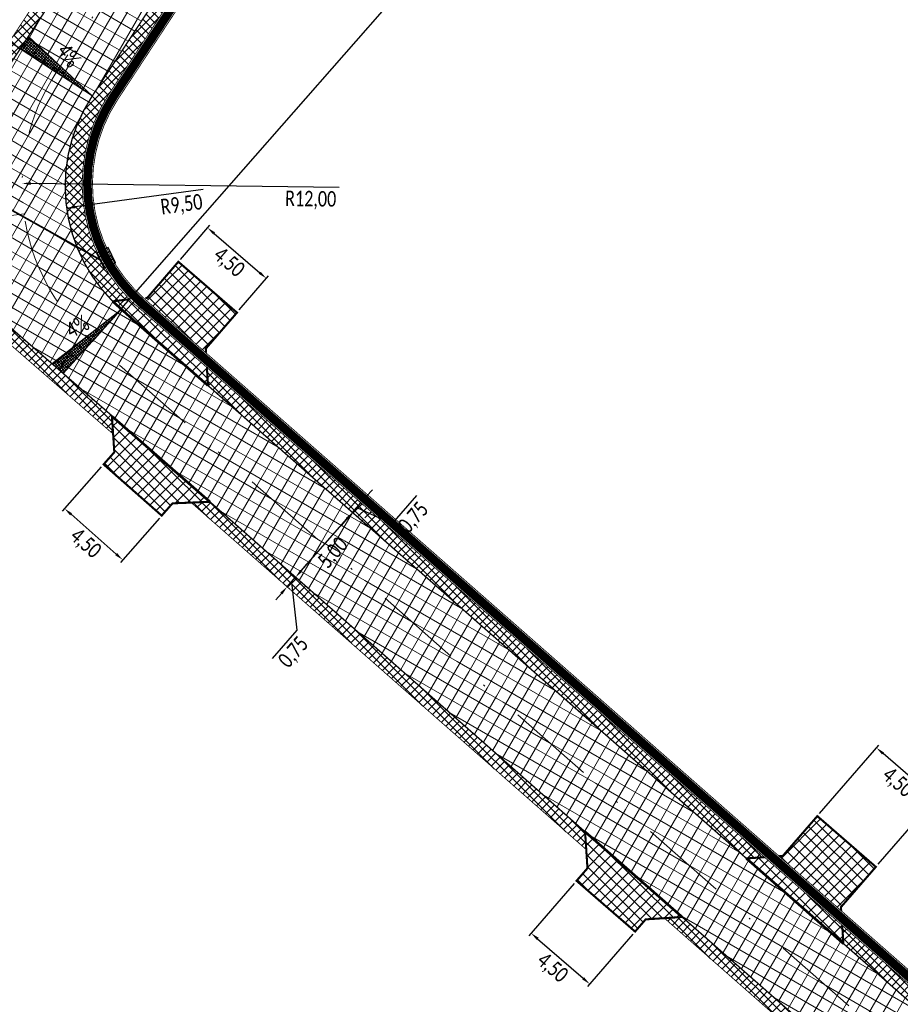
# Model space of a CAD drawing. Header units: metres. Extents: x 7443078 to 7443619, y 5636807 to 5637202.
# Tile 3 of 21: x 7443329 to 7443380, y 5636896 to 5636953. Entities that reach past the tile are written whole.
import ezdxf

# ---------------------------------------------------------------- set-up
doc = ezdxf.new("R2010")
doc.units = ezdxf.units.M
for name, pattern in [('1_OTKJ', [2, 1.5, -0.5]), ('1_OTWM', [1, 0.5, -0.5]), ('CENTER2', [1.125, 0.75, -0.125, 0.125, -0.125]), ('DASHED2', [0.375, 0.25, -0.125]), ('GUZ', [1, 0.5, -0.5]), ('Os drogi', [25.4, 12.7, -6.35, 0, -6.35])]:
    doc.linetypes.add(name, pattern=pattern)
doc.layers.get('Defpoints').update_dxf_attribs({"true_color": 0x999999})
for name, color, linetype in [('_kan_deszcz', 32, 'Continuous'), ('H_zjazdy', 21, 'Continuous'), ('K_kraweżnika_najazdowy', 7, 'Continuous'), ('K_krawędź pobocza', 7, 'Continuous'), ('K_pkt charakter', 7, 'Continuous'), ('K_pobocze', 32, 'Continuous'), ('K_Przepust', 162, 'Continuous'), ('K_rama zjazdu', 7, 'Continuous'), ('K_spadki poprzeczne', 175, 'Continuous'), ('K_wymiar', 7, 'Continuous'), ('KRAWEDZ_JEZDNI', 2, 'Continuous')]:
    doc.layers.add(name, color=color, linetype=linetype)
doc.layers.add('H_jezdnia', color=7, linetype='Continuous', true_color=0xd4d4d4)
doc.layers.add('K_usuń', color=1, linetype='Continuous', lineweight=70)
doc.layers.add('wpusty_proj', color=107, linetype='GUZ', lineweight=30)
doc.layers.add('KRAWĘŻNIK', color=7, linetype='Continuous', lineweight=50, true_color=0x999999)
doc.styles.add('MAT', font='simplex.shx', dxfattribs={"width": 0.6})
doc.styles.add('sytuacja 500 opisy', font='calibri.ttf', dxfattribs={"width": 0.75, "height": 0.9})
doc.dimstyles.new('wymiarowanie sytuacja 500', dxfattribs={"dimtxt": 0.9, "dimasz": 0.5, "dimexe": 0.2, "dimexo": 0.2, "dimgap": 0.2, "dimtad": 4, "dimlfac": -1, "dimzin": 1, "dimtxsty": 'sytuacja 500 opisy', "dimcen": 0.5, "dimadec": 4, "dimazin": 1, "dimtfac": 1, "dimtmove": 1, "dimatfit": 3, "dimfxl": 0.2, "dimlwd": -1, "dimlwe": -1, "dimarcsym": 0})
pattern_1 = [(59.99999999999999, (0, 0), (-0.6049187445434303, 0.34925), []), (150, (0, 0), (-0.34925, -0.6049187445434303), [])]
pattern_2 = [(45.09999999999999, (0, 0), (-0.2473876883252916, 0.2465256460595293), []), (135.1, (0, 0), (-0.2465256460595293, -0.2473876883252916), [])]
pattern_3 = [(45.23201079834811, (0, 0), (-0.3381204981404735, 0.3353931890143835), []), (135.2320107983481, (0, 0), (-0.3353931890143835, -0.3381204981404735), [])]
pattern_4 = [(45.23201079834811, (0.7824314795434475, -0.6678871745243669), (-0.3381204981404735, 0.3353931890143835), []), (135.2320107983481, (0.7824314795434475, -0.6678871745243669), (-0.3353931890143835, -0.3381204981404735), [])]

# ---------------------------------------------------------------- blocks, each defined once
blk = doc.blocks.new('A$C741C1613')
at = {"layer": 'wpusty_proj', "linetype": 'Continuous'}
for p, q in [((5.653128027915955e-07, 0.2160873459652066), (0.2881192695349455, 1.380985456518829)), ((0.1440599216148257, 0.7985364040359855), (1.017733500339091, 0.5824473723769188)), ((0.2160895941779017, 1.089760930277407), (1.089763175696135, 0.8736719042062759)), ((0.2881192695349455, 1.380985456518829), (1.161792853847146, 1.164896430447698)), ((0.8736741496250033, -1.680105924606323e-06), (1.161792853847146, 1.164896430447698)), ((5.653128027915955e-07, 0.2160873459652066), (0.8736741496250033, -1.680105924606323e-06)), ((0.07203024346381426, 0.507311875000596), (0.9457038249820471, 0.2912228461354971))]:
    blk.add_line(p, q, dxfattribs=at)
blk = doc.blocks.new('A$C564E6846')
at = {"layer": 'KRAWEDZ_JEZDNI', "rotation": 11.48226898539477}
blk.add_blockref('A$C741C1613', (0.0430131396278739, -0.1739158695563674), dxfattribs=at)
blk = doc.blocks.new('*D922')
at = {"layer": 'Defpoints', "color": 0, "lineweight": 13, "transparency": 16777216}
for p in [(7443329.390925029, 5636943.5327598), (7443341.389931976, 5636943.378382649)]:
    blk.add_point(p, dxfattribs=at)
at = {"layer": 'K_wymiar', "color": 0, "transparency": 16777216}
blk.add_line((7443347.796120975, 5636943.295961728), (7443329.890883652, 5636943.526327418), dxfattribs=at)
at = {"layer": 'K_wymiar', "color": 0, "lineweight": 13, "transparency": 16777216}
blk.add_solid([(7443329.891955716, 5636943.609653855), (7443329.889811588, 5636943.443000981), (7443329.390925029, 5636943.5327598)], dxfattribs=at)
at = {"layer": 'K_wymiar', "color": 0, "lineweight": 13, "transparency": 16777216, "insert": (7443346.150352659, 5636942.562188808), "char_height": 0.9, "attachment_point": 5, "rotation": 359.26288306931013, "style": 'sytuacja 500 opisy'}
blk.add_mtext('R12,00', dxfattribs=at)
blk = doc.blocks.new('*D923')
at = {"layer": 'Defpoints', "color": 0, "lineweight": 13, "transparency": 16777216}
for p in [(7443341.389931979, 5636943.378382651), (7443331.976658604, 5636942.097646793)]:
    blk.add_point(p, dxfattribs=at)
at = {"layer": 'K_wymiar', "color": 0, "transparency": 16777216}
blk.add_line((7443339.909601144, 5636943.176974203), (7443332.472094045, 5636942.165053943), dxfattribs=at)
at = {"layer": 'K_wymiar', "color": 0, "lineweight": 13, "transparency": 16777216}
blk.add_solid([(7443332.46085952, 5636942.247626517), (7443332.48332857, 5636942.08248137), (7443331.976658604, 5636942.097646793)], dxfattribs=at)
at = {"layer": 'K_wymiar', "color": 0, "lineweight": 13, "transparency": 16777216, "insert": (7443338.657135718, 5636942.244728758), "char_height": 0.9, "attachment_point": 5, "rotation": 7.74788195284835, "style": 'sytuacja 500 opisy'}
blk.add_mtext('R9,50', dxfattribs=at)
blk = doc.blocks.new('*D945')
at = {"layer": 'Defpoints', "color": 0, "lineweight": 13, "transparency": 16777216}
for p in [(7443338.453047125, 5636938.973022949), (7443343.570446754, 5636938.019238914), (7443341.86281378, 5636936.036444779)]:
    blk.add_point(p, dxfattribs=at)
at = {"layer": 'K_wymiar', "color": 0, "transparency": 16777216}
for p, q in [((7443338.583561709, 5636939.124568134), (7443340.291194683, 5636941.107362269)), ((7443340.53954306, 5636940.629530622), (7443343.191583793, 5636938.345525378)), ((7443341.993328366, 5636936.187989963), (7443343.70096134, 5636938.170784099))]:
    blk.add_line(p, q, dxfattribs=at)
at = {"layer": 'K_wymiar', "color": 0, "lineweight": 13, "transparency": 16777216}
for points in [[(7443340.593924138, 5636940.69267445), (7443340.485161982, 5636940.566386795), (7443340.160680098, 5636940.955817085)], [(7443343.245964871, 5636938.408669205), (7443343.137202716, 5636938.282381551), (7443343.570446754, 5636938.019238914)]]:
    blk.add_solid(points, dxfattribs=at)
at = {"layer": 'K_wymiar', "color": 0, "lineweight": 13, "transparency": 16777216, "insert": (7443341.372946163, 5636938.915532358), "char_height": 0.9, "attachment_point": 5, "rotation": 319.26412841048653, "style": 'sytuacja 500 opisy'}
blk.add_mtext('4,50', dxfattribs=at)
blk = doc.blocks.new('*D946')
at = {"layer": 'Defpoints', "color": 0, "lineweight": 13, "transparency": 16777216}
for p in [(7443334.121747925, 5636927.215349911), (7443337.495393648, 5636924.240311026), (7443335.229595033, 5636921.670932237)]:
    blk.add_point(p, dxfattribs=at)
at = {"layer": 'K_wymiar', "color": 0, "transparency": 16777216}
for p, q in [((7443333.989466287, 5636927.065344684), (7443331.723667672, 5636924.495965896)), ((7443332.230962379, 5636924.315267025), (7443334.854581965, 5636922.001636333)), ((7443337.36311201, 5636924.0903058), (7443335.097313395, 5636921.520927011))]:
    blk.add_line(p, q, dxfattribs=at)
at = {"layer": 'K_wymiar', "color": 0, "lineweight": 13, "transparency": 16777216}
for points in [[(7443332.286079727, 5636924.377769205), (7443332.175845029, 5636924.252764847), (7443331.855949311, 5636924.645971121)], [(7443334.909699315, 5636922.064138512), (7443334.799464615, 5636921.939134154), (7443335.229595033, 5636921.670932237)]]:
    blk.add_solid(points, dxfattribs=at)
at = {"layer": 'K_wymiar', "color": 0, "lineweight": 13, "transparency": 16777216, "insert": (7443333.043485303, 5636922.592268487), "char_height": 0.9, "attachment_point": 5, "rotation": 318.5926418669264, "style": 'sytuacja 500 opisy'}
blk.add_mtext('4,50', dxfattribs=at)
blk = doc.blocks.new('*D947')
at = {"layer": 'Defpoints', "color": 0, "lineweight": 13, "transparency": 16777216}
for p in [(7443348.230452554, 5636924.728175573), (7443348.576176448, 5636924.424573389), (7443344.928297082, 5636920.967879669)]:
    blk.add_point(p, dxfattribs=at)
at = {"layer": 'K_wymiar', "color": 0, "transparency": 16777216}
for p, q in [((7443348.380732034, 5636924.596205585), (7443348.726455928, 5636924.292603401)), ((7443345.603945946, 5636921.039976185), (7443348.246251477, 5636924.048874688)), ((7443345.078576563, 5636920.83590968), (7443345.424300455, 5636920.532307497))]:
    blk.add_line(p, q, dxfattribs=at)
at = {"layer": 'K_wymiar', "color": 0, "lineweight": 13, "transparency": 16777216}
for points in [[(7443348.183635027, 5636924.103862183), (7443348.308867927, 5636923.993887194), (7443348.576176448, 5636924.424573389)], [(7443345.541329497, 5636921.094963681), (7443345.666562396, 5636920.98498869), (7443345.274020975, 5636920.664277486)]]:
    blk.add_solid(points, dxfattribs=at)
at = {"layer": 'K_wymiar', "color": 0, "lineweight": 13, "transparency": 16777216, "insert": (7443347.492317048, 5636922.046314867), "char_height": 0.9, "attachment_point": 5, "rotation": 48.711570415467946, "style": 'sytuacja 500 opisy'}
blk.add_mtext('5,00', dxfattribs=at)
blk = doc.blocks.new('*D948')
at = {"layer": 'Defpoints', "color": 0, "lineweight": 13, "transparency": 16777216}
for p in [(7443348.725340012, 5636925.291723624), (7443349.071063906, 5636924.98812144), (7443348.230452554, 5636924.728175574)]:
    blk.add_point(p, dxfattribs=at)
at = {"layer": 'K_wymiar', "color": 0, "transparency": 16777216}
for p, q in [((7443349.400988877, 5636925.363820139), (7443349.730913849, 5636925.739518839)), ((7443348.576176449, 5636924.42457339), (7443349.071063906, 5636924.98812144)), ((7443348.576176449, 5636924.42457339), (7443349.071063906, 5636924.98812144)), ((7443348.875619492, 5636925.159753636), (7443349.221343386, 5636924.85615145)), ((7443350.878639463, 5636923.765955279), (7443352.318774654, 5636925.405894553)), ((7443348.380732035, 5636924.596205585), (7443348.726455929, 5636924.292603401)), ((7443348.823620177, 5636924.706347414), (7443350.878639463, 5636923.765955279)), ((7443348.246251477, 5636924.048874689), (7443347.916326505, 5636923.67317599))]:
    blk.add_line(p, q, dxfattribs=at)
at = {"layer": 'K_wymiar', "color": 0, "lineweight": 13, "transparency": 16777216}
for points in [[(7443349.338372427, 5636925.418807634), (7443349.463605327, 5636925.308832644), (7443349.071063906, 5636924.98812144)], [(7443348.183635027, 5636924.103862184), (7443348.308867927, 5636923.993887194), (7443348.576176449, 5636924.42457339)]]:
    blk.add_solid(points, dxfattribs=at)
at = {"layer": 'K_wymiar', "color": 0, "lineweight": 13, "transparency": 16777216, "insert": (7443352.165925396, 5636924.087814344), "char_height": 0.9, "attachment_point": 5, "rotation": 48.71157039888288, "style": 'sytuacja 500 opisy'}
blk.add_mtext('0,75', dxfattribs=at)
blk = doc.blocks.new('*D949')
at = {"layer": 'Defpoints', "color": 0, "lineweight": 13, "transparency": 16777216}
for p in [(7443379.015925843, 5636910.752754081), (7443375.576601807, 5636906.787824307), (7443378.97590751, 5636903.839143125)]:
    blk.add_point(p, dxfattribs=at)
at = {"layer": 'K_wymiar', "color": 0, "transparency": 16777216}
for p, q in [((7443375.707654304, 5636906.938904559), (7443379.14697834, 5636910.903834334)), ((7443382.037530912, 5636908.131704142), (7443379.393626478, 5636910.425122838)), ((7443379.106960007, 5636903.990223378), (7443382.546284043, 5636907.955153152))]:
    blk.add_line(p, q, dxfattribs=at)
at = {"layer": 'K_wymiar', "color": 0, "lineweight": 13, "transparency": 16777216}
for points in [[(7443379.448231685, 5636910.488072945), (7443379.33902127, 5636910.362172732), (7443379.015925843, 5636910.752754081)], [(7443382.092136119, 5636908.194654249), (7443381.982925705, 5636908.068754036), (7443382.415231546, 5636907.8040729)]]:
    blk.add_solid(points, dxfattribs=at)
at = {"layer": 'K_wymiar', "color": 0, "lineweight": 13, "transparency": 16777216, "insert": (7443380.220931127, 5636908.708172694), "char_height": 0.9, "attachment_point": 5, "rotation": 319.0604440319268, "style": 'sytuacja 500 opisy'}
blk.add_mtext('4,50', dxfattribs=at)
blk = doc.blocks.new('*D951')
at = {"layer": 'Defpoints', "color": 0, "lineweight": 13, "transparency": 16777216}
for p in [(7443344.928121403, 5636920.967596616), (7443344.433233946, 5636920.404048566), (7443345.273845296, 5636920.663994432)]:
    blk.add_point(p, dxfattribs=at)
at = {"layer": 'K_wymiar', "color": 0, "transparency": 16777216}
for p, q in [((7443345.603770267, 5636921.039693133), (7443345.933695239, 5636921.415391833)), ((7443344.583513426, 5636920.272078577), (7443344.929237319, 5636919.968476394)), ((7443344.778957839, 5636920.100446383), (7443345.273845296, 5636920.663994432)), ((7443344.778957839, 5636920.100446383), (7443345.273845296, 5636920.663994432)), ((7443345.026401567, 5636920.382220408), (7443345.343346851, 5636917.586274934)), ((7443345.078400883, 5636920.835626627), (7443345.424124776, 5636920.532024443)), ((7443344.449032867, 5636919.724747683), (7443344.119107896, 5636919.349048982)), ((7443345.343346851, 5636917.586274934), (7443343.903211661, 5636915.946335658))]:
    blk.add_line(p, q, dxfattribs=at)
at = {"layer": 'K_wymiar', "color": 0, "lineweight": 13, "transparency": 16777216}
for points in [[(7443345.541153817, 5636921.094680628), (7443345.666386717, 5636920.984705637), (7443345.273845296, 5636920.663994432)], [(7443344.386416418, 5636919.779735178), (7443344.511649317, 5636919.669760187), (7443344.778957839, 5636920.100446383)]]:
    blk.add_solid(points, dxfattribs=at)
at = {"layer": 'K_wymiar', "color": 0, "lineweight": 13, "transparency": 16777216, "insert": (7443345.190497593, 5636916.268194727), "char_height": 0.9, "attachment_point": 5, "rotation": 48.71157039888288, "style": 'sytuacja 500 opisy'}
blk.add_mtext('0,75', dxfattribs=at)
blk = doc.blocks.new('*D952')
at = {"layer": 'Defpoints', "color": 0, "lineweight": 13, "transparency": 16777216}
for p in [(7443361.593030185, 5636903.029747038), (7443364.992564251, 5636900.081460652), (7443362.354212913, 5636897.039298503)]:
    blk.add_point(p, dxfattribs=at)
at = {"layer": 'K_wymiar', "color": 0, "transparency": 16777216}
for p, q in [((7443361.461992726, 5636902.878653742), (7443358.823641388, 5636899.836491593)), ((7443364.861526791, 5636899.930367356), (7443362.223175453, 5636896.888205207)), ((7443359.332412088, 5636899.659991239), (7443361.976479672, 5636897.366892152))]:
    blk.add_line(p, q, dxfattribs=at)
at = {"layer": 'K_wymiar', "color": 0, "lineweight": 13, "transparency": 16777216}
for points in [[(7443359.38701103, 5636899.72294678), (7443359.277813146, 5636899.597035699), (7443358.954678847, 5636899.987584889)], [(7443362.031078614, 5636897.429847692), (7443361.921880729, 5636897.303936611), (7443362.354212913, 5636897.039298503)]]:
    blk.add_solid(points, dxfattribs=at)
at = {"layer": 'K_wymiar', "color": 0, "lineweight": 13, "transparency": 16777216, "insert": (7443360.159855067, 5636897.943151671), "char_height": 0.9, "attachment_point": 5, "rotation": 319.0661465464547, "style": 'sytuacja 500 opisy'}
blk.add_mtext('4,50', dxfattribs=at)

msp = doc.modelspace()

# ---------------------------------------------------------------- hatches: boundary and pattern name
at = {"layer": 'H_jezdnia', "linetype": 'Continuous', "lineweight": 9, "true_color": 0xababab}
h = msp.add_hatch(dxfattribs=at)
h.set_pattern_fill('ANSI37', color=253, scale=0.22, angle=15)
h.set_pattern_definition(pattern_1)
h.paths.add_polyline_path([(7443313.263098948, 5636931.539085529), (7443310.411621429, 5636936.385256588), (7443304.615641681, 5636927.218438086, -0.1505153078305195), (7443299.026160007, 5636922.431657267, -0.3180919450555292), (7443293.37166603, 5636923.616416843, -0.05286613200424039), (7443297.960965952, 5636913.038091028, -0.3102964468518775), (7443300.977768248, 5636917.828126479, 0.151131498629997), (7443308.841751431, 5636924.546360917)])
h.paths.add_polyline_path([(7443397.555639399, 5637064.373281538), (7443402.157944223, 5637062.407361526), (7443408.486364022, 5637075.623010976), (7443403.681386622, 5637077.165689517)])
h = msp.add_hatch(dxfattribs=at)
h.set_pattern_fill('ANSI37', color=253, scale=0.22, angle=15)
h.set_pattern_definition(pattern_1)
h.paths.add_polyline_path([(7443335.984774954, 5636957.000291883), (7443334.022082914, 5636958.56579684), (7443327.060664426, 5636947.97834017, -0.09565250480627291), (7443323.863972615, 5636944.740922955), (7443329.220668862, 5636941.734426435), (7443329.497952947, 5636941.771884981, -0.1809106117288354), (7443331.363055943, 5636949.970935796)])
h = msp.add_hatch(dxfattribs=at)
h.set_pattern_fill('ANSI37', color=253, scale=0.22, angle=15)
h.set_pattern_definition(pattern_1)
h.paths.add_polyline_path([(7443333.45198845, 5636948.597487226), (7443337.947444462, 5636955.434804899), (7443335.984774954, 5636957.000291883), (7443331.363055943, 5636949.970935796, 0.1854809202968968), (7443329.528226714, 5636941.561806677), (7443332.566958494, 5636939.856289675, -0.2450967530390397)])
h = msp.add_hatch(dxfattribs=at)
h.set_pattern_fill('ANSI37', color=253, scale=0.22, angle=15)
h.set_pattern_definition(pattern_1)
h.paths.add_polyline_path([(7443333.471732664, 5636934.361613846, -0.1763476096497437), (7443329.528226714, 5636941.561806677), (7443329.220668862, 5636941.734426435), (7443322.785695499, 5636940.865120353), (7443323.990901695, 5636937.469905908, -0.1353494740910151), (7443328.551986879, 5636935.300434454), (7443334.60519483, 5636930.039114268), (7443335.760763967, 5636929.024335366), (7443337.416136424, 5636930.897781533)])
h = msp.add_hatch(dxfattribs=at)
h.set_pattern_fill('ANSI37', color=253, scale=0.22, angle=15)
h.set_pattern_definition(pattern_1)
h.paths.add_polyline_path([(7443329.497952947, 5636941.771884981), (7443329.220668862, 5636941.734426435), (7443329.528226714, 5636941.561806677, -0.004421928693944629)])
h = msp.add_hatch(dxfattribs=at)
h.set_pattern_fill('ANSI37', color=253, scale=0.22, angle=15)
h.set_pattern_definition(pattern_1)
h.paths.add_polyline_path([(7443332.566958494, 5636939.856289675), (7443329.528226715, 5636941.561806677, 0.1763476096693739), (7443333.471732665, 5636934.361613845), (7443337.416136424, 5636930.897781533), (7443339.071508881, 5636932.771227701), (7443335.12135752, 5636936.240107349, -0.1181361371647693)])
h = msp.add_hatch(dxfattribs=at)
h.set_pattern_fill('ANSI37', color=253, scale=0.22, angle=15)
h.set_pattern_definition(pattern_1)
h.paths.add_polyline_path([(7443339.071508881, 5636932.771227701), (7443337.416136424, 5636930.897781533), (7443347.475219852, 5636922.064259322), (7443349.141236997, 5636923.928357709)])
h = msp.add_hatch(dxfattribs=at)
h.set_pattern_fill('ANSI37', color=253, scale=0.22, angle=15)
h.set_pattern_definition(pattern_1)
h.paths.add_polyline_path([(7443337.416136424, 5636930.897781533), (7443335.760763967, 5636929.024335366), (7443345.809202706, 5636920.200160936), (7443347.475219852, 5636922.064259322)])
h = msp.add_hatch(dxfattribs=at)
h.set_pattern_fill('ANSI37', color=253, scale=0.22, angle=15)
h.set_pattern_definition(pattern_1)
edge = h.paths.add_edge_path()
edge.add_line((7443464.459145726, 5636836.140397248), (7443462.515578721, 5636837.90207374))
edge.add_arc((7443454.807721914, 5636847.16770403), 12.05250850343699, 230.555368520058, 309.7562625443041, ccw=False)
edge.add_line((7443447.150374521, 5636837.860288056), (7443349.141236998, 5636923.92835771))
edge.add_line((7443349.141236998, 5636923.92835771), (7443347.475219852, 5636922.064259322))
edge.add_line((7443347.475219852, 5636922.064259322), (7443446.618673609, 5636835.000074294))
edge.add_arc((7443454.926335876, 5636845.154016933), 13.11944371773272, 230.7109615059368, 316.6035236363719)
h = msp.add_hatch(dxfattribs=at)
h.set_pattern_fill('ANSI37', color=253, scale=0.22, angle=15)
h.set_pattern_definition(pattern_1)
edge = h.paths.add_edge_path()
edge.add_line((7443467.240021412, 5636834.012947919), (7443464.459145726, 5636836.140397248))
edge.add_arc((7443454.926335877, 5636845.154016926), 13.11944371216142, 230.7109614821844, 316.60352365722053, ccw=False)
edge.add_line((7443446.618673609, 5636835.000074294), (7443347.475219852, 5636922.064259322))
edge.add_line((7443347.475219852, 5636922.064259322), (7443345.809202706, 5636920.200160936))
edge.add_line((7443345.809202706, 5636920.200160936), (7443444.969048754, 5636833.121580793))
edge.add_arc((7443454.536872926, 5636844.016843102), 14.50000000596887, 228.7115704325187, 267.5511616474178)
edge.add_arc((7443453.276418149, 5636814.543783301), 14.99999999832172, 49.39573388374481, 87.55116166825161, ccw=False)
edge.add_line((7443463.038879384, 5636825.932126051), (7443472.305906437, 5636817.988126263))
edge.add_line((7443472.305906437, 5636817.988126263), (7443474.25839868, 5636820.26579481))
edge.add_line((7443474.25839868, 5636820.26579481), (7443469.492393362, 5636824.401776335))
edge.add_arc((7443476.816396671, 5636831.187658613), 9.984449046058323, 163.562517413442, 222.8159193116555, ccw=False)
at = {"layer": 'H_zjazdy', "linetype": 'Continuous', "lineweight": 9, "true_color": 0xff6666}
h = msp.add_hatch(dxfattribs=at)
h.set_pattern_fill('ANSI37', color=11, scale=0.15, angle=0.2320107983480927)
h.set_pattern_definition(pattern_4)
edge = h.paths.add_edge_path()
edge.add_line((7443341.869706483, 5636936.030508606), (7443338.462747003, 5636938.984285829))
edge.add_line((7443338.462747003, 5636938.984285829), (7443336.657114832, 5636936.887701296))
edge.add_line((7443336.657114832, 5636936.887701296), (7443336.550543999, 5636936.880448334))
edge.add_arc((7443343.157446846, 5636942.843571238), 8.900000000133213, 222.0681306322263, 228.7115704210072)
edge.add_line((7443337.284782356, 5636936.156134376), (7443340.070649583, 5636933.709686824))
edge.add_line((7443340.070649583, 5636933.709686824), (7443340.057182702, 5636933.939898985))
edge.add_line((7443340.057182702, 5636933.939898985), (7443341.869706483, 5636936.030508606))
h = msp.add_hatch(dxfattribs=at)
h.set_pattern_fill('ANSI37', color=11, scale=0.15, angle=0.2320107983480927)
h.set_pattern_definition(pattern_4)
edge = h.paths.add_edge_path()
edge.add_arc((7443343.157446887, 5636942.843571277), 9.500000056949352, 219.2754858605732, 228.709278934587, ccw=False)
edge.add_line((7443335.803391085, 5636936.829598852), (7443334.647110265, 5636936.686271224))
edge.add_arc((7443327.920193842, 5636927.832324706), 11.11952217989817, 44.11203904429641, 52.77371103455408, ccw=False)
edge.add_line((7443335.903789, 5636935.572220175), (7443339.85394036, 5636932.103340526))
edge.add_line((7443339.85394036, 5636932.103340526), (7443340.145326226, 5636932.433112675))
edge.add_line((7443340.145326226, 5636932.433112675), (7443340.119904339, 5636932.867691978))
edge.add_line((7443340.119904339, 5636932.867691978), (7443336.88858691, 5636935.705546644))
h = msp.add_hatch(dxfattribs=at)
h.set_pattern_fill('ANSI37', color=11, scale=0.15, angle=0.2320107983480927)
h.set_pattern_definition(pattern_4)
h.paths.add_polyline_path([(7443340.145326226, 5636932.433112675), (7443339.85394036, 5636932.103340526), (7443340.181441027, 5636931.81574132)])
h = msp.add_hatch(dxfattribs=at)
h.set_pattern_fill('ANSI37', color=11, scale=0.15, angle=0.2320107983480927)
h.set_pattern_definition(pattern_3)
h.paths.add_polyline_path([(7443334.60519483, 5636930.039114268), (7443334.745555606, 5636927.875386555), (7443335.760763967, 5636929.024335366)])
h = msp.add_hatch(dxfattribs=at)
h.set_pattern_fill('ANSI37', color=11, scale=0.15, angle=0.2320107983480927)
h.set_pattern_definition(pattern_3)
h.paths.add_polyline_path([(7443335.760763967, 5636929.024335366), (7443334.144567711, 5636927.195226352), (7443337.495393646, 5636924.240311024), (7443338.123804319, 5636924.952918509), (7443340.297586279, 5636925.040262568)])
h = msp.add_hatch(dxfattribs=at)
h.set_pattern_fill('ANSI37', color=11, scale=0.15, angle=0.2320107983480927)
h.set_pattern_definition(pattern_3)
h.paths.add_polyline_path([(7443375.576601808, 5636906.787824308), (7443373.568807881, 5636904.473194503), (7443373.357844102, 5636904.458864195), (7443376.964576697, 5636901.291562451), (7443376.950158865, 5636901.503814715), (7443378.975907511, 5636903.839143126)])
h = msp.add_hatch(dxfattribs=at)
h.set_pattern_fill('ANSI37', color=11, scale=0.15, angle=0.2320107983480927)
h.set_pattern_definition([(45.23201079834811, (-2.529749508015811, 2.193955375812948), (-0.3381204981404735, 0.3353931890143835), []), (135.2320107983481, (-2.529749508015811, 2.193955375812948), (-0.3353931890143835, -0.3381204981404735), [])])
h.paths.add_polyline_path([(7443362.088713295, 5636905.87650633), (7443362.226034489, 5636903.759635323), (7443361.593030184, 5636903.029747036), (7443364.992564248, 5636900.081460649), (7443365.60732279, 5636900.790310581), (7443367.724193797, 5636900.92763176)])
h = msp.add_hatch(dxfattribs=at)
h.set_pattern_fill('ANSI37', color=11, scale=0.15, angle=0.2320107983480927)
h.set_pattern_definition(pattern_3)
h.paths.add_polyline_path([(7443372.513812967, 5636904.401531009), (7443371.458818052, 5636904.329867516), (7443377.094361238, 5636899.380937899), (7443377.022260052, 5636900.442376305)])
at = {"layer": 'K_spadki poprzeczne', "lineweight": 5}
h = msp.add_hatch(dxfattribs=at)
h.set_pattern_fill('ANSI37', color=256, scale=0.03749999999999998, angle=453.1891209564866)
h.set_pattern_definition([(138.1891209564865, (9515958.980362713, 1420970.332222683), (-0.07937587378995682, -0.08874316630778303), []), (228.1891209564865, (9515958.980362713, 1420970.332222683), (0.08874316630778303, -0.07937587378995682), [])])
h.paths.add_polyline_path([(7443333.463248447, 5636948.61420585), (7443329.273960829, 5636951.344490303), (7443329.752339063, 5636952.069575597)])
h = msp.add_hatch(dxfattribs=at)
h.set_pattern_fill('ANSI37', color=256, scale=0.03749999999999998, angle=534.1658955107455)
h.set_pattern_definition([(219.1658955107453, (11932199.89157154, 7022700.452705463), (0.07519605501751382, -0.0923116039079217), []), (309.1658955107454, (11932199.89157154, 7022700.452705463), (0.0923116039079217, 0.07519605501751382), [])])
h.paths.add_polyline_path([(7443335.131383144, 5636936.196749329), (7443331.777860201, 5636932.487508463), (7443331.136774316, 5636933.073685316)])
at = {"layer": 'K_usuń', "linetype": 'ByBlock', "lineweight": 13}
h = msp.add_hatch(dxfattribs=at)
h.set_pattern_fill('ANSI37', color=34, scale=0.11, angle=0.1)
h.set_pattern_definition(pattern_2)
h.paths.add_polyline_path([(7443376.2073025, 5637024.744832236), (7443381.037313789, 5637033.116555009), (7443381.32079178, 5637032.107633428), (7443377.072499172, 5637024.976379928)])
h.paths.add_polyline_path([(7443349.612810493, 5636982.278301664), (7443341.894668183, 5636970.53947235), (7443341.267988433, 5636970.95150692), (7443349.397314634, 5636983.315722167)])
edge = h.paths.add_edge_path()
edge.add_line((7443334.673855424, 5636928.98067876), (7443334.60519483, 5636930.039114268))
edge.add_line((7443334.60519483, 5636930.039114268), (7443328.551986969, 5636935.300434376))
edge.add_arc((7443322.337687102, 5636928.114860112), 9.500000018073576, 49.14576804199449, 79.9782161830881)
edge.add_line((7443323.990901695, 5636937.469905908), (7443324.21495465, 5636936.838721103))
edge.add_line((7443324.21495465, 5636936.838721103), (7443324.69447638, 5636936.748821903))
edge.add_line((7443324.69447638, 5636936.748821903), (7443324.657526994, 5636936.551734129))
edge.add_arc((7443322.337712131, 5636928.114925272), 8.749930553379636, 48.8691547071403, 74.62569069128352, ccw=False)
edge.add_arc((7443495.778205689, 5637126.717561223), 254.9252708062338, 228.8691547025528, 229.0877912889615)
edge.add_arc((7443191.735698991, 5636775.872381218), 209.3313244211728, 48.86915469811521, 49.087791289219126, ccw=False)
edge.add_line((7443329.429831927, 5636933.542699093), (7443334.673855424, 5636928.98067876))
h = msp.add_hatch(dxfattribs=at)
h.set_pattern_fill('ANSI37', color=34, scale=0.11, angle=0.1)
h.set_pattern_definition(pattern_2)
h.paths.add_polyline_path([(7443341.894668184, 5636970.539472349), (7443341.267988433, 5636970.95150692), (7443333.8436017, 5636959.659462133), (7443334.846174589, 5636959.819138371)])
h.paths.add_polyline_path([(7443327.060664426, 5636947.97834017), (7443330.803004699, 5636953.669976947), (7443330.586458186, 5636954.705773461), (7443326.435395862, 5636948.392520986, -0.1039722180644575), (7443323.128652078, 5636945.153628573), (7443323.863972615, 5636944.740922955, 0.09565250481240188)])
h.paths.add_polyline_path([(7443323.863972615, 5636944.740922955), (7443323.128652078, 5636945.153628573, -0.0395537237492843), (7443321.559594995, 5636944.319196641), (7443321.811040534, 5636943.610843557, 0.0489381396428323)])
h.paths.add_polyline_path([(7443323.703375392, 5636936.757625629), (7443323.735432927, 5636936.928620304), (7443324.214954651, 5636936.838721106), (7443323.990901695, 5636937.469905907, 0.3143857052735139), (7443314.128092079, 5636932.895294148), (7443313.306808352, 5636931.608215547), (7443313.73728368, 5636930.88564509), (7443314.776218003, 5636932.517891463, -0.3093948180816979)])
edge = h.paths.add_edge_path()
edge.add_line((7443312.242481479, 5636938.753312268), (7443312.302298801, 5636939.868928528))
edge.add_arc((7443322.739166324, 5636928.749832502), 15.25000000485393, 133.1872408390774, 146.5974814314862)
edge.add_line((7443310.008105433, 5636937.145223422), (7443310.436972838, 5636936.425351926))
edge.add_line((7443310.436972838, 5636936.425351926), (7443310.483448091, 5636936.498856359))
edge.add_arc((7443322.73916632, 5636928.749832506), 14.49999999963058, 136.3781898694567, 147.6957234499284, ccw=False)
edge = h.paths.add_edge_path()
edge.add_line((7443317.330851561, 5636943.008606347), (7443318.635848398, 5636942.657124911))
edge.add_arc((7443322.73916632, 5636928.749832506), 14.49999999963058, 102.33436391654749, 106.4385858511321, ccw=False)
edge.add_arc((7443317.078333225, 5636954.638149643), 11.9999999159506, 282.3343638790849, 293.2280774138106)
edge.add_line((7443321.811040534, 5636943.610843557), (7443321.559594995, 5636944.319196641))
edge.add_arc((7443317.078333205, 5636954.638149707), 11.24999998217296, 282.334363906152, 293.47409387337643, ccw=False)
edge.add_arc((7443322.739166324, 5636928.749832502), 15.25000000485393, 102.334363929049, 110.7716024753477)
h = msp.add_hatch(dxfattribs=at)
h.set_pattern_fill('ANSI37', color=34, scale=0.11, angle=0.1)
h.set_pattern_definition([(45.09999999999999, (0, 0), (-0.2473876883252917, 0.2465256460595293), []), (135.1, (0, 0), (-0.2465256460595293, -0.2473876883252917), [])])
h.paths.add_polyline_path([(7443338.536245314, 5636954.965158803), (7443337.947444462, 5636955.434804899), (7443333.45198845, 5636948.597487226, 0.2450967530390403), (7443332.566958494, 5636939.856289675), (7443333.906046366, 5636939.104713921), (7443333.721067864, 5636939.478215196), (7443333.763791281, 5636939.499374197, -0.2600420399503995), (7443334.437071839, 5636948.730562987)])
h = msp.add_hatch(dxfattribs=at)
h.set_pattern_fill('ANSI37', color=34, scale=0.11, angle=0.1)
h.set_pattern_definition(pattern_2)
edge = h.paths.add_edge_path()
edge.add_line((7443334.220944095, 5636938.636920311), (7443334.154115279, 5636938.603822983))
edge.add_line((7443334.154115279, 5636938.603822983), (7443333.906046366, 5636939.104713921))
edge.add_line((7443333.906046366, 5636939.104713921), (7443332.566958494, 5636939.856289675))
edge.add_arc((7443341.389931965, 5636943.378382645), 9.499999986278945, 201.7616711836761, 224.7837375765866)
edge.add_line((7443334.647110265, 5636936.686271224), (7443335.618952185, 5636936.806736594))
edge.add_arc((7443343.19995538, 5636944.046612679), 10.48271983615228, 211.0682053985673, 223.6814754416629, ccw=False)
h = msp.add_hatch(dxfattribs=at)
h.set_pattern_fill('ANSI37', color=34, scale=0.11, angle=0.1)
h.set_pattern_definition(pattern_2)
h.paths.add_polyline_path([(7443340.121075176, 5636932.847676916), (7443340.182625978, 5636931.795484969), (7443349.141236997, 5636923.928357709), (7443349.641042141, 5636924.487587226)])
h = msp.add_hatch(dxfattribs=at)
h.set_pattern_fill('ANSI37', color=34, scale=0.11, angle=0.1)
h.set_pattern_definition(pattern_2)
h.paths.add_polyline_path([(7443340.297586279, 5636925.040262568), (7443339.210695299, 5636924.996590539), (7443345.309397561, 5636919.640931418), (7443345.809202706, 5636920.200160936)])
h = msp.add_hatch(dxfattribs=at)
h.set_pattern_fill('ANSI37', color=34, scale=0.11, angle=0.1)
h.set_pattern_definition(pattern_2)
h.paths.add_polyline_path([(7443349.641042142, 5636924.487587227), (7443349.141236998, 5636923.92835771), (7443371.458818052, 5636904.329867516), (7443372.513832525, 5636904.401532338)])
h = msp.add_hatch(dxfattribs=at)
h.set_pattern_fill('ANSI37', color=34, scale=0.11, angle=0.1)
h.set_pattern_definition(pattern_2)
h.paths.add_polyline_path([(7443345.809202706, 5636920.200160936), (7443345.309397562, 5636919.640931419), (7443362.155476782, 5636904.847315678), (7443362.088713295, 5636905.87650633)])
h = msp.add_hatch(dxfattribs=at)
h.set_pattern_fill('ANSI37', color=34, scale=0.11, angle=0.1)
h.set_pattern_definition(pattern_2)
h.paths.add_polyline_path([(7443367.724193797, 5636900.92763176), (7443366.691971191, 5636900.863530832), (7443379.58884133, 5636889.537967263), (7443379.520180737, 5636890.59640277)])
h = msp.add_hatch(dxfattribs=at)
h.set_pattern_fill('ANSI37', color=34, scale=0.11, angle=0.1)
h.set_pattern_definition(pattern_2)
h.paths.add_polyline_path([(7443377.022258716, 5636900.442395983), (7443377.094361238, 5636899.380937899), (7443389.230803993, 5636888.723154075), (7443390.285837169, 5636888.794802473)])

# ---------------------------------------------------------------- linework, layer by layer
at = {"layer": '_kan_deszcz', "color": 7, "linetype": 'Os drogi', "lineweight": 9, "ltscale": 0.4, "flags": 128}
for points in [[(7443612.1023176, 5637008.06121809), (7443592.59525582, 5636981.422275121, -0.02418699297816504), (7443577.387538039, 5636962.632595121), (7443464.637599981, 5636836.336237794, -0.4118223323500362), (7443446.361801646, 5636835.225649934), (7443333.471732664, 5636934.361613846, -0.3740638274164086), (7443331.363055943, 5636949.970935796), (7443370.561157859, 5637009.588886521, 0.03377031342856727), (7443393.784174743, 5637050.70886534), (7443416.899300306, 5637098.980219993, 0.06554346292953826), (7443420.141300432, 5637108.906286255), (7443420.177128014, 5637109.097954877, -0.1259941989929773), (7443425.408854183, 5637120.343039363), (7443435.002584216, 5637132.0592004)], [(7443329.497952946, 5636941.771884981), (7443321.132668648, 5636940.641811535, 0.2217045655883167), (7443312.596502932, 5636935.162817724), (7443306.728696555, 5636925.882399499, -0.2377571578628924), (7443295.148695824, 5636918.938895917), (7443295.148695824, 5636918.938895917)]]:
    msp.add_lwpolyline(points, format="xyb", dxfattribs=at)
at = {"layer": 'K_kraweżnika_najazdowy', "color": 0, "linetype": 'DASHED2', "ltscale": 4, "const_width": 0.15}
for points in [[(7443340.182625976, 5636931.795484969), (7443335.894263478, 5636935.561371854), (7443334.647110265, 5636936.686271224)], [(7443334.607002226, 5636930.011252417), (7443340.297586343, 5636925.040262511)], [(7443362.088713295, 5636905.87650633), (7443367.724193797, 5636900.92763176)], [(7443371.458818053, 5636904.329867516), (7443377.094361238, 5636899.380937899)]]:
    msp.add_lwpolyline(points, dxfattribs=at)
at = {"layer": 'K_krawędź pobocza', "color": 76, "linetype": 'CENTER2', "ltscale": 3, "const_width": 0.08, "flags": 128}
msp.add_lwpolyline([(7443334.647110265, 5636936.686271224, -0.35464991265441), (7443333.45198845, 5636948.597487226), (7443349.517484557, 5636973.032138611)], format="xyb", dxfattribs=at)
for points in [[(7443330.803004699, 5636953.669976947), (7443327.060664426, 5636947.97834017)], [(7443334.60519483, 5636930.039114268), (7443328.587588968, 5636935.269489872)], [(7443349.141236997, 5636923.928357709), (7443339.399009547, 5636932.483628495)], [(7443362.088713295, 5636905.87650633), (7443340.297586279, 5636925.040262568)], [(7443371.458818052, 5636904.329867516), (7443349.141236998, 5636923.92835771)], [(7443379.520121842, 5636890.597310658), (7443367.724193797, 5636900.92763176)], [(7443389.230803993, 5636888.723154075), (7443377.094361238, 5636899.380937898)]]:
    msp.add_lwpolyline(points, dxfattribs=at)
at = {"layer": 'K_pkt charakter', "linetype": 'Continuous', "lineweight": -3}
for p, q in [((7443331.363055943, 5636949.970935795), (7443311.713470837, 5636962.890297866)), ((7443333.471732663, 5636934.361613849), (7443355.741676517, 5636959.721268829))]:
    msp.add_line(p, q, dxfattribs=at)
at = {"layer": 'K_pobocze', "linetype": 'ByBlock', "ltscale": 4, "const_width": 0.05}
msp.add_lwpolyline([(7443335.618952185, 5636936.806736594, -0.3532226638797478), (7443334.43707184, 5636948.730562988), (7443350.551226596, 5636973.239221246)], format="xyb", dxfattribs=at)
for points in [[(7443330.586458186, 5636954.70577346), (7443326.433992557, 5636948.390386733)], [(7443334.673855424, 5636928.98067876), (7443328.09557949, 5636934.703427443)], [(7443349.641042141, 5636924.487587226), (7443340.121075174, 5636932.847676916)], [(7443345.309397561, 5636919.640931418), (7443339.210695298, 5636924.996590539)], [(7443372.513832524, 5636904.401532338), (7443349.636124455, 5636924.49190576)], [(7443362.155476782, 5636904.847315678), (7443345.314315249, 5636919.636612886)], [(7443379.58884133, 5636889.537967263), (7443366.691971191, 5636900.863530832)], [(7443390.285837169, 5636888.794802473), (7443377.022258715, 5636900.442395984)]]:
    msp.add_lwpolyline(points, dxfattribs=at)
at = {"layer": 'K_Przepust', "linetype": '1_OTWM', "lineweight": 5, "const_width": 0.5, "flags": 128}
msp.add_lwpolyline([(7443349.838997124, 5636924.713006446), (7443336.304395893, 5636936.598602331, -0.3740638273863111), (7443334.687743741, 5636948.565749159), (7443346.665582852, 5636966.783320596)], format="xyb", dxfattribs=at)
at = {"layer": 'K_Przepust', "lineweight": 5, "ltscale": 3, "const_width": 0.05, "flags": 128}
for points in [[(7443350.036952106, 5636924.938425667), (7443336.502350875, 5636936.824021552, -0.3740638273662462), (7443334.938415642, 5636948.40093533), (7443346.915797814, 5636966.617811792)], [(7443340.121075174, 5636932.847676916), (7443336.106155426, 5636936.373433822, -0.07086221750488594), (7443335.618952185, 5636936.806736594, -3.66288261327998)]]:
    msp.add_lwpolyline(points, format="xyb", dxfattribs=at)
at = {"layer": 'K_Przepust', "linetype": '1_OTKJ', "lineweight": 5, "const_width": 0.1, "flags": 128}
msp.add_lwpolyline([(7443333.981121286, 5636939.062577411), (7443321.827809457, 5636945.883738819)], dxfattribs=at)
at = {"layer": 'K_Przepust', "linetype": '1_OTWM', "lineweight": 5, "const_width": 0.5, "flags": 128}
msp.add_lwpolyline([(7443389.495633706, 5636889.887986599), (7443349.834079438, 5636924.717324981)], dxfattribs=at)
at = {"layer": 'K_Przepust', "lineweight": 5, "ltscale": 3, "const_width": 0.05, "flags": 128}
for points in [[(7443389.693588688, 5636890.113405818), (7443350.03203442, 5636924.942744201)], [(7443377.022260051, 5636900.442376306), (7443372.513812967, 5636904.401531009)]]:
    msp.add_lwpolyline(points, dxfattribs=at)
at = {"layer": 'K_rama zjazdu', "const_width": 0.12, "flags": 128}
for points in [[(7443340.070649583, 5636933.709686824), (7443340.057182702, 5636933.939898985), (7443341.869706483, 5636936.030508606), (7443338.462747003, 5636938.984285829), (7443336.657114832, 5636936.887701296), (7443336.550543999, 5636936.880448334)], [(7443335.64190013, 5636936.809581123), (7443334.647110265, 5636936.686271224)], [(7443340.182625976, 5636931.795484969), (7443340.119890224, 5636932.867933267)], [(7443334.60519483, 5636930.039114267), (7443334.742516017, 5636927.922243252), (7443334.121747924, 5636927.21534991), (7443337.495393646, 5636924.240311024), (7443338.123804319, 5636924.952918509), (7443340.297586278, 5636925.040262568)], [(7443376.964576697, 5636901.291562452), (7443376.950158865, 5636901.503814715), (7443378.975907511, 5636903.839143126), (7443375.576601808, 5636906.787824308), (7443373.568807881, 5636904.473194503), (7443373.357844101, 5636904.458864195)], [(7443367.724193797, 5636900.92763176), (7443365.60732279, 5636900.790310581), (7443364.992564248, 5636900.081460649), (7443361.593030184, 5636903.029747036), (7443362.226034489, 5636903.759635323), (7443362.088713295, 5636905.87650633)], [(7443372.513812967, 5636904.401531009), (7443371.458818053, 5636904.329867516)], [(7443377.094361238, 5636899.380937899), (7443377.022260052, 5636900.442376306)]]:
    msp.add_lwpolyline(points, dxfattribs=at)
at = {"layer": 'K_spadki poprzeczne', "flags": 128}
for points in [[(7443333.463248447, 5636948.61420585), (7443329.273960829, 5636951.344490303), (7443329.752339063, 5636952.069575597), (7443333.463248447, 5636948.61420585)], [(7443335.131383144, 5636936.196749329), (7443331.777860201, 5636932.487508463), (7443331.136774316, 5636933.073685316), (7443335.131383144, 5636936.196749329)]]:
    msp.add_lwpolyline(points, dxfattribs=at)

# ---------------------------------------------------------------- block references
at = {"layer": 'KRAWĘŻNIK', "linetype": 'Continuous', "extrusion": (0, 0, -1), "xscale": 0.813126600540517, "yscale": 0.813126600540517, "zscale": -0.8131266, "rotation": 336.0629501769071}
msp.add_blockref('A$C564E6846', (-7443334.822394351, 5636938.900480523), dxfattribs=at)

# ---------------------------------------------------------------- texts
at = {"layer": 'K_pkt charakter', "linetype": 'Continuous', "lineweight": -3, "insert": (7443356.531828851, 5636959.228684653), "char_height": 1.1, "attachment_point": 3, "rotation": 48.71155170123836, "style": 'MAT'}
msp.add_mtext('KM 0+227.66', dxfattribs=at)
at = {"layer": 'K_spadki poprzeczne', "char_height": 0.8999999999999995, "attachment_point": 5, "style": 'sytuacja 500 opisy'}
for insert, rotation in [((7443332.101863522, 5636950.958424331), 306.45173671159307), ((7443332.602662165, 5636935.219866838), 27.42851126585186)]:
    msp.add_mtext('4%', dxfattribs=dict(at, insert=insert, rotation=rotation))

# ---------------------------------------------------------------- dimensions: what is measured, and where the dimension line sits
at = {"layer": 'K_wymiar', "lineweight": 13}
for center, mpoint, picture, middle in [((7443341.389931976, 5636943.378382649), (7443329.390925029, 5636943.5327598), '*D922', (7443346.16006407, 5636943.317010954)), ((7443341.389931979, 5636943.378382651), (7443331.976658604, 5636942.097646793), '*D923', (7443338.555366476, 5636942.992721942))]:
    dim = msp.add_radius_dim(center=center, mpoint=mpoint, dimstyle='wymiarowanie sytuacja 500', dxfattribs=at)
    dim.commit()
    dim.dimension.update_dxf_attribs({"geometry": picture, "text_midpoint": middle, "dimtype": 164})
for p1, p2, distance, picture, middle in [((7443338.453047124, 5636938.973022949), (7443341.86281378, 5636936.036444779), 2.61676956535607, '*D945', (7443341.372946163, 5636938.915532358)), ((7443334.121747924, 5636927.21534991), (7443337.495393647, 5636924.240311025), -3.4257190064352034, '*D946', (7443333.043485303, 5636922.592268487)), ((7443348.230452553, 5636924.728175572), (7443348.725340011, 5636925.291723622), -0.4601079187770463, '*D948', (7443351.577827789, 5636923.418124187)), ((7443344.928297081, 5636920.967879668), (7443348.230452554, 5636924.728175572), -0.4601079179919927, '*D947', (7443347.492317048, 5636922.046314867)), ((7443378.975907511, 5636903.839143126), (7443375.576601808, 5636906.787824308), -5.248772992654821, '*D949', (7443380.220931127, 5636908.708172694)), ((7443361.593030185, 5636903.029747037), (7443364.99256425, 5636900.081460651), -4.026865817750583, '*D952', (7443360.159855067, 5636897.943151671))]:
    dim = msp.add_aligned_dim(p1=p1, p2=p2, distance=distance, dimstyle='wymiarowanie sytuacja 500', dxfattribs=at)
    dim.commit()
    dim.dimension.update_dxf_attribs({"geometry": picture, "text_midpoint": middle})
dim = msp.add_linear_dim(base=(7443345.273845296, 5636920.663994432), p1=(7443344.433233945, 5636920.404048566), p2=(7443344.928121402, 5636920.967596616), angle=48.71157039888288, dimstyle='wymiarowanie sytuacja 500', dxfattribs=at)
dim.commit()
dim.dimension.update_dxf_attribs({"geometry": '*D951', "text_midpoint": (7443345.211376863, 5636917.435995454), "dimtype": 161})

doc.saveas('drawing.dxf')
